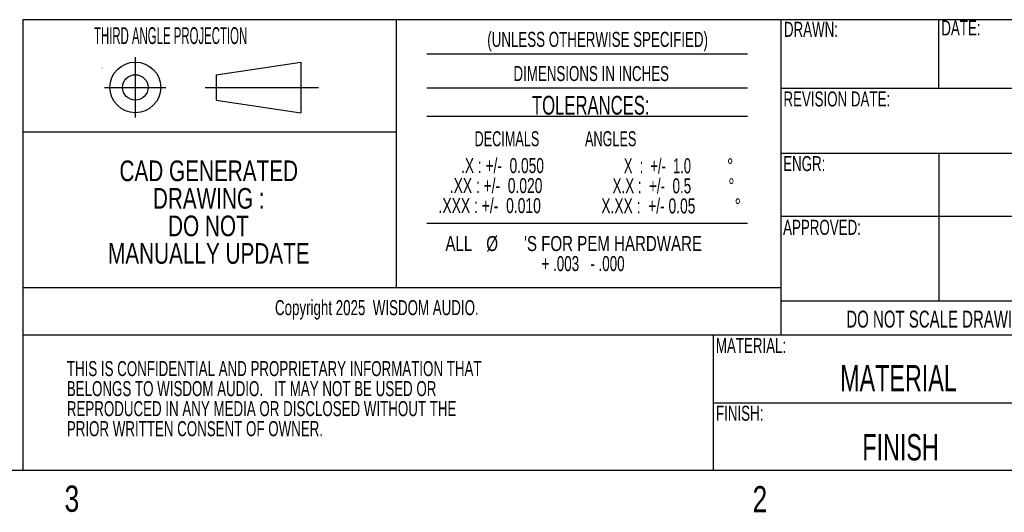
# Model space of a CAD drawing. Header units: inches. Extents: x 0.3 to 33.8, y 0.2 to 21.7.
# Tile 95 of 209: x 22.6 to 28, y 0.2 to 2.9. Entities that reach past the tile are written whole.
import ezdxf

# ---------------------------------------------------------------- set-up
doc = ezdxf.new("R2010")
doc.units = ezdxf.units.IN
doc.header["$MEASUREMENT"] = 0
doc.layers.add('BORDERS', color=7, linetype='Continuous')
doc.styles.add('SLDTEXTSTYLE0', font='TXT', dxfattribs={"width": 0.75})
doc.styles.add('SLDTEXTSTYLE1', font='TXT', dxfattribs={"width": 0.503965})
doc.styles.add('SLDTEXTSTYLE2', font='TXT', dxfattribs={"width": 0.663})
doc.styles.add('SLDTEXTSTYLE4', font='TXT', dxfattribs={"width": 0.683333})
doc.styles.add('SLDTEXTSTYLE5', font='TXT', dxfattribs={"width": 0.6875})
doc.styles.add('SLDTEXTSTYLE6', font='TXT', dxfattribs={"width": 0.691176})
doc.styles.add('SLDTEXTSTYLE7', font='TXT', dxfattribs={"width": 0.62963})
doc.styles.add('SLDTEXTSTYLE8', font='TXT', dxfattribs={"width": 0.642857})
doc.styles.add('SLDTEXTSTYLE9', font='TXT', dxfattribs={"width": 0.666667})

# ---------------------------------------------------------------- blocks, each defined once
blk = doc.blocks.new('SW_NOTE_0_1')
at = {"layer": 'BORDERS', "color": 0, "attachment_point": 2, "style": 'SLDTEXTSTYLE0'}
for s, insert, char_height in [('CAD GENERATED', (0.6069, 0.1477), 0.114583), ('DRAWING :', (0.6069, -0.0051), 0.11458), ('DO NOT', (0.6049, -0.1578), 0.11458), ('MANUALLY UPDATE', (0.6073, -0.3106), 0.114583)]:
    blk.add_mtext(s, dxfattribs=dict(at, insert=insert, char_height=char_height))
blk = doc.blocks.new('SW_NOTE_0_2')
at = {"layer": 'BORDERS', "color": 0, "char_height": 0.083333, "attachment_point": 1, "style": 'SLDTEXTSTYLE2'}
for s, insert in [('THIS IS CONFIDENTIAL AND PROPRIETARY INFORMATION THAT', (0, 0.1074)), ('BELONGS TO WISDOM AUDIO.   IT MAY NOT BE USED OR', (0, -0.0037)), ('REPRODUCED IN ANY MEDIA OR DISCLOSED WITHOUT THE', (0, -0.1148)), ('PRIOR WRITTEN CONSENT OF OWNER.', (0, -0.2259))]:
    blk.add_mtext(s, dxfattribs=dict(at, insert=insert))
blk = doc.blocks.new('SW_NOTE_0_4')
at = {"layer": 'BORDERS', "color": 0, "char_height": 0.083333, "attachment_point": 1}
for s, insert, style in [('.X : +/-  0.050', (0.125, 0.1074), 'SLDTEXTSTYLE4'), ('.XX : +/-  0.020', (0.0625, -0.0037), 'SLDTEXTSTYLE5'), ('.XXX : +/-  0.010', (0, -0.1148), 'SLDTEXTSTYLE6')]:
    blk.add_mtext(s, dxfattribs=dict(at, insert=insert, style=style))
blk = doc.blocks.new('SW_NOTE_0_5')
at = {"layer": 'BORDERS', "color": 0, "attachment_point": 1}
for s, insert, char_height, style in [('X  :  +/-  1.0', (0.125, 0.1074), 0.083333, 'SLDTEXTSTYLE8'), ('%%d', (0.6975, 0.1074), 0.08333, 'SLDTEXTSTYLE0'), ('X.X :  +/-  0.5', (0.0625, -0.0037), 0.083333, 'SLDTEXTSTYLE9'), ('%%d', (0.7045, -0.0037), 0.08333, 'SLDTEXTSTYLE0'), ('X.XX :  +/- 0.05', (0, -0.1148), 0.083333, 'SLDTEXTSTYLE5'), ('%%d', (0.7398, -0.1148), 0.08333, 'SLDTEXTSTYLE0')]:
    blk.add_mtext(s, dxfattribs=dict(at, insert=insert, char_height=char_height, style=style))
blk = doc.blocks.new('SW_NOTE_0_6')
at = {"layer": 'BORDERS', "color": 0, "attachment_point": 2}
for s, insert, char_height, style in [('%%c', (0.2718, 0.1074), 0.08333, 'SLDTEXTSTYLE0'), ("'S FOR PEM HARDWARE", (0.9419, 0.1074), 0.083333, 'SLDTEXTSTYLE0'), ('ALL', (0.0872, 0.1074), 0.08333, 'SLDTEXTSTYLE0'), ('+ .003   - .000', (0.7756, -0.0037), 0.083333, 'SLDTEXTSTYLE9')]:
    blk.add_mtext(s, dxfattribs=dict(at, insert=insert, char_height=char_height, style=style))

msp = doc.modelspace()

# ---------------------------------------------------------------- linework, layer by layer
at = {"layer": 'BORDERS', "color": 250, "lineweight": 25}
msp.add_line((22.5761, 2.9106), (22.5761, 0.4106), dxfattribs=at)
at = {"layer": 'BORDERS', "lineweight": 25}
for p, q in [((33.52288, 2.9106), (22.5761, 2.9106)), ((23.64797, 2.60535), (24.11672, 2.67548)), ((24.11672, 2.67548), (24.11672, 2.39423)), ((23.64797, 2.60535), (23.64797, 2.46435)), ((23.64797, 2.46435), (24.11672, 2.39423)), ((0.52288, 0.4106), (33.52288, 0.4106))]:
    msp.add_line(p, q, dxfattribs=at)
at = {"layer": 'BORDERS', "color": 218}
msp.add_line((24.64667, 1.42375), (24.64667, 2.9106), dxfattribs=at)
at = {"layer": 'BORDERS'}
for p, q in [((26.77788, 2.9106), (26.77788, 1.1606)), ((27.65288, 2.5306), (27.65288, 2.9106)), ((23.19937, 2.7022), (23.19937, 2.36751)), ((24.8157, 2.72046), (26.59231, 2.72046)), ((23.02949, 2.53485), (23.36924, 2.53485)), ((23.5868, 2.53485), (24.21485, 2.53485)), ((24.8157, 2.53301), (26.59231, 2.53301)), ((26.77788, 2.5306), (28.40288, 2.5306)), ((24.8157, 2.37571), (26.59231, 2.37571)), ((27.65288, 2.16988), (27.65288, 1.35166)), ((24.8157, 1.78184), (26.59231, 1.78184)), ((26.77788, 1.42375), (24.64667, 1.42375)), ((26.40288, 1.1606), (22.5761, 1.1606)), ((33.52284, 1.1606), (26.40288, 1.1606)), ((26.40288, 1.1606), (26.40288, 0.4106)), ((26.40288, 0.78462), (28.40288, 0.78462))]:
    msp.add_line(p, q, dxfattribs=at)
at = {"layer": 'BORDERS', "color": 250}
for p, q in [((22.5761, 2.28902), (24.64667, 2.28902)), ((26.77788, 2.16988), (28.40288, 2.16988)), ((26.77788, 1.82127), (28.40288, 1.82127)), ((24.64667, 1.42375), (22.5761, 1.42375)), ((26.77788, 1.35166), (28.40288, 1.35166))]:
    msp.add_line(p, q, dxfattribs=at)
at = {"layer": 'BORDERS', "lineweight": 25}
for radius in [0.14063, 0.0705]:
    msp.add_circle((23.19937, 2.53485), radius, dxfattribs=at)
at = {"layer": 'BORDERS', "linetype": 'Continuous', "lineweight": 18}
msp.add_arc((23.01658, 2.64287), 0.000527, 90, 270, dxfattribs=at)

# ---------------------------------------------------------------- block references
at = {"layer": 'BORDERS'}
for name, p in [('SW_NOTE_0_1', (22.99965, 1.98164)), ('SW_NOTE_0_4', (24.88024, 2.03549)), ('SW_NOTE_0_5', (25.78244, 2.03405)), ('SW_NOTE_0_6', (24.90565, 1.60283)), ('SW_NOTE_0_2', (22.81992, 0.90906))]:
    msp.add_blockref(name, p, dxfattribs=at)

# ---------------------------------------------------------------- texts
for s, insert, char_height, attachment_point, style in [('DRAWN:', (26.79476, 2.89866), 0.083333, 1, 'SLDTEXTSTYLE2'), ('DATE:', (27.667, 2.90631), 0.083333, 1, 'SLDTEXTSTYLE2'), ('THIRD ANGLE PROJECTION', (22.97016, 2.86899), 0.09375, 1, 'SLDTEXTSTYLE1'), ('REVISION DATE:', (26.79223, 2.51229), 0.0833333, 1, 'SLDTEXTSTYLE2'), ('TOLERANCES:', (25.724, 2.48797), 0.1041667, 2, 'SLDTEXTSTYLE2'), ('DECIMALS             ANGLES', (25.07999, 2.29179), 0.0833333, 1, 'SLDTEXTSTYLE7'), ('ENGR:', (26.79051, 2.15373), 0.083333, 1, 'SLDTEXTSTYLE2'), ('APPROVED:', (26.79035, 1.80022), 0.083333, 1, 'SLDTEXTSTYLE2'), ('Copyright 2025  WISDOM AUDIO.', (24.53818, 1.35467), 0.0833333, 2, 'SLDTEXTSTYLE2'), ('DO NOT SCALE DRAWING', (27.66251, 1.29623), 0.09375, 2, 'SLDTEXTSTYLE2'), ('MATERIAL:', (26.41724, 1.14421), 0.083333, 1, 'SLDTEXTSTYLE2'), ('MATERIAL', (27.42967, 0.99477), 0.145833, 2, 'SLDTEXTSTYLE2'), ('FINISH:', (26.41821, 0.76861), 0.083333, 1, 'SLDTEXTSTYLE2'), ('FINISH', (27.44104, 0.61123), 0.145833, 2, 'SLDTEXTSTYLE2')]:
    msp.add_mtext(s, dxfattribs=dict(at, insert=insert, char_height=char_height, attachment_point=attachment_point, style=style))
at = {"layer": 'BORDERS', "color": 250, "char_height": 0.0833333, "attachment_point": 2, "style": 'SLDTEXTSTYLE2'}
for s, insert in [('(UNLESS OTHERWISE SPECIFIED)', (25.762, 2.84297)), ('DIMENSIONS IN INCHES', (25.7266, 2.65341))]:
    msp.add_mtext(s, dxfattribs=dict(at, insert=insert))
at = {"layer": 'BORDERS', "color": 7, "char_height": 0.14583, "attachment_point": 1, "style": 'SLDTEXTSTYLE0'}
for s, insert in [('3', (22.80713, 0.32597)), ('2', (26.62088, 0.32322))]:
    msp.add_mtext(s, dxfattribs=dict(at, insert=insert))

doc.saveas('drawing.dxf')
